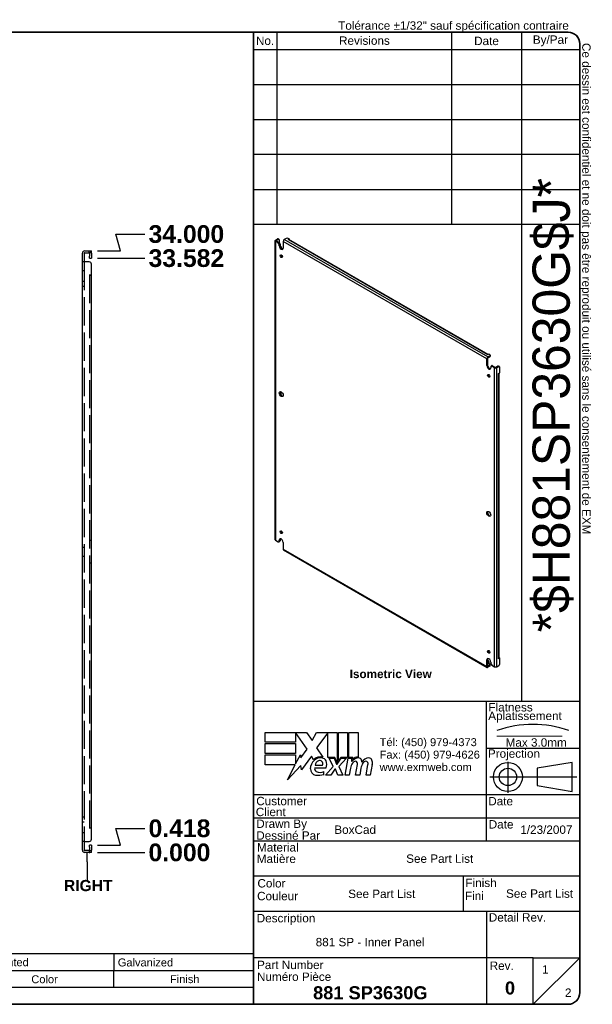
# Model space of a CAD drawing. Header units: inches. Extents: x 2.6 to 88.9, y 2.1 to 57.8.
# Tile 2 of 2: x 56.5 to 88.9, y 2.1 to 57.8. Entities that reach past the tile are written whole.
import ezdxf
from ezdxf.enums import TextEntityAlignment as Align

# ---------------------------------------------------------------- set-up
doc = ezdxf.new("R2010")
doc.units = ezdxf.units.IN
doc.header["$LTSCALE"] = 8.333333
doc.header["$MEASUREMENT"] = 0
for name, pattern in [('CHAIN', [0.7087, 0.4724, -0.0591, 0.1181, -0.0591]), ('DASHED', [0.2067, 0.1654, -0.0413]), ('DASHED_SPACE', [0.2067, 0.1654, -0.0413])]:
    doc.linetypes.add(name, pattern=pattern)
doc.layers.get('0').update_dxf_attribs({"lineweight": 25})
for name, color, linetype, lineweight in [('Centerline(ANSI)', 7, 'Continuous', 25), ('Dimensions(ANSI)', 7, 'Continuous', 25), ('Hidden Edges(ANSI)', 7, 'DASHED_SPACE', 25), ('Sketch Geometry(ANSI)', 7, 'Continuous', 25), ('Symbols(ANSI)', 7, 'Continuous', 25), ('Visible Edges(ANSI)', 7, 'Continuous', 25), ('Visible Tangent Edges(ANSI)', 7, 'Continuous', 25)]:
    doc.layers.add(name, color=color, linetype=linetype, lineweight=lineweight)
doc.styles.add('Current-ANSI', font='arial.ttf')
doc.styles.add('Dimension-ANSI', font='arialbd.ttf')
doc.styles.add('Part List-ANSI', font='arial.ttf')
doc.styles.add('Text Style44', font='arialbd.ttf')
doc.styles.add('Text Style83', font='FRE3OF9X.TTF')
doc.dimstyles.new('INCH-ANSI', dxfattribs={"dimscale": 8.333333, "dimtxt": 0.12, "dimasz": 0.098425, "dimexe": 0.04, "dimexo": 0.04, "dimgap": 0.031496, "dimtad": 0, "dimtih": 1, "dimtoh": 1, "dimdec": 3, "dimrnd": 1e-08, "dimzin": 0, "dimdsep": 46, "dimtxsty": 'Dimension-ANSI', "dimcen": 0.09, "dimdle": 0.312, "dimclrd": 179, "dimclre": 179, "dimclrt": 7, "dimadec": 1, "dimazin": 0, "dimtfac": 1, "dimtdec": 3, "dimtofl": 0, "dimtmove": 0, "dimatfit": 3, "dimfxl": 1, "dimtolj": 1, "dimtzin": 4, "dimlwd": 25, "dimlwe": 25, "dimarcsym": 0})

# ---------------------------------------------------------------- blocks, each defined once
blk = doc.blocks.new('Parts List')
at = {"layer": 'Symbols(ANSI)'}
for p, q in [((13.023, 0.795), (3.548, 0.795)), ((3.548, 0.795), (3.548, 0.615)), ((3.848, 0.795), (3.848, 0.615)), ((4.973, 0.795), (4.973, 0.615)), ((5.273, 0.795), (5.273, 0.615)), ((8.273, 0.795), (8.273, 0.615)), ((10.023, 0.795), (10.023, 0.615)), ((11.523, 0.795), (11.523, 0.615)), ((13.023, 0.795), (13.023, 0.615)), ((13.023, 0.615), (3.548, 0.615)), ((3.548, 0.435), (3.548, 0.615)), ((3.848, 0.435), (3.848, 0.615)), ((4.973, 0.435), (4.973, 0.615)), ((5.273, 0.435), (5.273, 0.615)), ((8.273, 0.435), (8.273, 0.615)), ((10.023, 0.435), (10.023, 0.615)), ((11.523, 0.435), (11.523, 0.615)), ((13.023, 0.435), (13.023, 0.615)), ((3.548, 0.255), (3.548, 0.435)), ((13.023, 0.435), (3.548, 0.435)), ((13.023, 0.255), (13.023, 0.435)), ((13.023, 0.255), (3.548, 0.255))]:
    blk.add_line(p, q, dxfattribs=at)
at = {"layer": 'Symbols(ANSI)', "char_height": 0.085, "attachment_point": 7, "line_spacing_factor": 0.25, "style": 'Part List-ANSI'}
for s, insert in [('1', (3.678, 0.662)), ('881 SP3630G-P', (3.888, 0.66)), ('0', (5.095, 0.66)), ('881 SP - Inner Panel Part', (5.313, 0.66)), ('12 Ga Galvanized', (8.321, 0.66)), ('Unpainted', (10.068, 0.638)), ('Galvanized', (11.565, 0.66)), ('Qty', (3.611, 0.456)), ('Part Number', (4.083, 0.481)), ('Rev', (5.027, 0.481)), ('Description', (6.485, 0.458)), ('Material', (8.946, 0.481)), ('Color', (10.637, 0.48)), ('Finish', (12.125, 0.481)), ('Parts List', (8.047, 0.301))]:
    blk.add_mtext(s, dxfattribs=dict(at, insert=insert))
blk = doc.blocks.new('Datum Identifier3')
at = {"layer": 'Symbols(ANSI)', "color": 7, "linetype": 'Continuous', "lineweight": 25}
for p, q in [((11.235, 1.786), (11.235, 1.884)), ((11.235, 1.786), (11.235, 1.776)), ((11.235, 1.776), (11.235, 1.592))]:
    blk.add_line(p, q, dxfattribs=at)
at = {"layer": 'Symbols(ANSI)', "color": 7, "insert": (10.987, 1.468), "char_height": 0.12, "attachment_point": 7, "line_spacing_factor": 0.25, "style": 'Dimension-ANSI'}
blk.add_mtext('RIGHT', dxfattribs=at)
blk = doc.blocks.new('*D16')
at = {"layer": 'Defpoints', "color": 0, "linetype": 'Continuous', "transparency": 16777216}
for p in [(60.602, 10.699), (60.602, 10.699), (63.626, 10.699)]:
    blk.add_point(p, dxfattribs=at)
at = {"layer": 'Dimensions(ANSI)', "color": 179, "linetype": 'Continuous', "lineweight": 25, "transparency": 16777216}
blk.add_line((60.935, 10.699), (63.626, 10.699), dxfattribs=at)
at = {"layer": 'Dimensions(ANSI)', "color": 7, "linetype": 'Continuous', "lineweight": 25, "transparency": 16777216, "insert": (65.572, 10.699), "char_height": 1, "attachment_point": 5, "style": 'Dimension-ANSI'}
blk.add_mtext('\\A1;0.000', dxfattribs=at)
blk = doc.blocks.new('*D17')
at = {"layer": 'Defpoints', "color": 0, "linetype": 'Continuous', "transparency": 16777216}
for p in [(63.626, 12.06), (60.602, 11.117), (60.602, 10.699)]:
    blk.add_point(p, dxfattribs=at)
at = {"layer": 'Dimensions(ANSI)', "color": 179, "linetype": 'Continuous', "lineweight": 25, "transparency": 16777216}
for p, q in [((62.242, 11.117), (61.985, 12.06)), ((61.985, 12.06), (63.626, 12.06)), ((60.935, 11.117), (62.242, 11.117))]:
    blk.add_line(p, q, dxfattribs=at)
at = {"layer": 'Dimensions(ANSI)', "color": 7, "linetype": 'Continuous', "lineweight": 25, "transparency": 16777216, "insert": (65.575, 12.06), "char_height": 1, "attachment_point": 5, "style": 'Dimension-ANSI'}
blk.add_mtext('\\A1;0.418', dxfattribs=at)
blk = doc.blocks.new('*D18')
at = {"layer": 'Defpoints', "color": 0, "linetype": 'Continuous', "transparency": 16777216}
for p in [(60.602, 44.281), (63.626, 44.281), (60.602, 10.699)]:
    blk.add_point(p, dxfattribs=at)
at = {"layer": 'Dimensions(ANSI)', "color": 179, "linetype": 'Continuous', "lineweight": 25, "transparency": 16777216}
blk.add_line((60.935, 44.281), (63.626, 44.281), dxfattribs=at)
at = {"layer": 'Dimensions(ANSI)', "color": 7, "linetype": 'Continuous', "lineweight": 25, "transparency": 16777216, "insert": (65.963, 44.281), "char_height": 1, "attachment_point": 5, "style": 'Dimension-ANSI'}
blk.add_mtext('\\A1;33.582', dxfattribs=at)
blk = doc.blocks.new('*D19')
at = {"layer": 'Defpoints', "color": 0, "linetype": 'Continuous', "transparency": 16777216}
for p in [(63.626, 45.642), (60.602, 44.699), (60.602, 10.699)]:
    blk.add_point(p, dxfattribs=at)
at = {"layer": 'Dimensions(ANSI)', "color": 179, "linetype": 'Continuous', "lineweight": 25, "transparency": 16777216}
for p, q in [((62.242, 44.699), (61.985, 45.642)), ((61.985, 45.642), (63.626, 45.642)), ((60.935, 44.699), (62.242, 44.699))]:
    blk.add_line(p, q, dxfattribs=at)
at = {"layer": 'Dimensions(ANSI)', "color": 7, "linetype": 'Continuous', "lineweight": 25, "transparency": 16777216, "insert": (65.964, 45.642), "char_height": 1, "attachment_point": 5, "style": 'Dimension-ANSI'}
blk.add_mtext('\\A1;34.000', dxfattribs=at)
blk = doc.blocks.new('Title Blocks EXM - ANSI B')
for p, q in [((13.372, 3.063), (13.372, 3.17)), ((13.372, 3.17), (13.818, 3.17)), ((13.824, 2.989), (13.701, 3.168)), ((13.701, 3.168), (13.701, 3.063)), ((13.818, 3.17), (13.877, 3.083)), ((13.877, 3.083), (13.923, 3.17)), ((13.923, 3.17), (14.146, 3.17)), ((14.046, 3.166), (13.924, 3.002)), ((14.046, 2.9), (14.046, 3.166)), ((14.146, 3.17), (14.146, 2.842)), ((14.16, 3.17), (14.259, 3.17)), ((14.16, 2.866), (14.16, 3.17)), ((14.259, 3.17), (14.259, 2.9)), ((14.273, 3.17), (14.372, 3.17)), ((14.273, 2.9), (14.273, 3.17)), ((14.372, 3.17), (14.372, 2.905)), ((13.701, 3.063), (13.372, 3.063)), ((13.372, 3.049), (13.701, 3.049)), ((13.372, 2.942), (13.372, 3.049)), ((13.701, 3.049), (13.701, 2.942)), ((13.758, 2.895), (13.824, 2.989)), ((13.924, 3.002), (13.993, 2.903)), ((13.701, 2.942), (13.372, 2.942)), ((13.372, 2.82), (13.372, 2.927)), ((13.372, 2.927), (13.701, 2.927)), ((13.701, 2.831), (13.752, 2.929)), ((13.701, 2.927), (13.701, 2.831)), ((13.752, 2.929), (13.758, 2.895)), ((13.87, 2.914), (13.765, 2.768)), ((13.893, 2.876), (13.87, 2.914)), ((14.121, 2.9), (14.046, 2.9)), ((14.059, 2.891), (14.113, 2.891)), ((14.105, 2.802), (14.059, 2.891)), ((14.113, 2.891), (14.139, 2.83)), ((14.146, 2.842), (14.121, 2.9)), ((14.146, 2.83), (14.19, 2.891)), ((14.185, 2.9), (14.16, 2.866)), ((14.245, 2.891), (14.164, 2.803)), ((14.259, 2.9), (14.185, 2.9)), ((14.19, 2.891), (14.245, 2.891)), ((14.232, 2.709), (14.264, 2.891)), ((14.264, 2.891), (14.302, 2.891)), ((14.314, 2.9), (14.273, 2.9)), ((14.302, 2.891), (14.299, 2.859)), ((14.299, 2.859), (14.309, 2.859)), ((14.312, 2.88), (14.314, 2.9)), ((13.695, 2.82), (13.372, 2.82)), ((13.612, 2.661), (13.695, 2.82)), ((13.758, 2.815), (13.612, 2.661)), ((13.765, 2.768), (13.758, 2.815)), ((13.905, 2.788), (14.027, 2.788)), ((13.91, 2.818), (13.99, 2.818)), ((14.023, 2.709), (14.105, 2.802)), ((14.122, 2.774), (14.077, 2.709)), ((14.13, 2.774), (14.122, 2.774)), ((14.155, 2.709), (14.13, 2.774)), ((14.139, 2.83), (14.146, 2.83)), ((14.164, 2.803), (14.209, 2.709)), ((14.289, 2.784), (14.276, 2.709)), ((14.345, 2.709), (14.365, 2.824)), ((14.402, 2.784), (14.389, 2.709)), ((14.457, 2.709), (14.477, 2.824)), ((14.523, 2.823), (14.501, 2.709)), ((14.005, 2.718), (14.005, 2.748)), ((14.077, 2.709), (14.023, 2.709)), ((14.209, 2.709), (14.155, 2.709)), ((14.276, 2.709), (14.232, 2.709)), ((14.389, 2.709), (14.345, 2.709)), ((14.501, 2.709), (14.457, 2.709))]:
    blk.add_line(p, q)
for centre, radius, start, end in [((13.991, 2.772), 0.133, 134.1684, 176.5646), ((13.968, 2.796), 0.11, 77.079, 133.1785), ((13.968, 2.796), 0.0996, 80.4085, 134.1684), ((13.965, 2.811), 0.056, 109.3797, 172.9975), ((13.959, 2.83), 0.0365, 51.1652, 109.3797), ((13.962, 2.833), 0.0318, 331.4547, 51.1652), ((13.981, 2.843), 0.0507, 23.8445, 85.0802), ((13.941, 2.826), 0.094, 336.1555, 23.8445), ((14.376, 2.816), 0.08, 89.4776, 147.4114), ((14.346, 2.818), 0.042, 96.03, 147.5992), ((14.37, 2.825), 0.08, 88.7952, 136.5849), ((14.344, 2.839), 0.02, 23.5571, 96.03), ((14.377, 2.862), 0.0338, 16.9928, 89.4776), ((14.317, 2.844), 0.096, 3.6169, 16.9928), ((14.486, 2.814), 0.0819, 89.6788, 153.9508), ((14.458, 2.818), 0.042, 96.1027, 147.6083), ((14.456, 2.839), 0.02, 23.5487, 96.1027), ((14.487, 2.861), 0.035, 18.4748, 89.6788), ((14.429, 2.842), 0.096, 349, 18.4748), ((13.925, 2.776), 0.0658, 176.5646, 261.5605), ((13.936, 2.779), 0.032, 163.5261, 244.6784), ((13.966, 2.842), 0.102, 244.6784, 292.5609), ((14.442, 2.757), 0.155, 147.5992, 170), ((14.325, 2.831), 0.041, 350, 23.5571), ((14.555, 2.759), 0.155, 148.5584, 170.8257), ((14.437, 2.831), 0.041, 349.9922, 23.5487), ((13.945, 2.911), 0.202, 261.5605, 287.3343)]:
    blk.add_arc(centre, radius, start, end)
at = {"layer": 'Centerline(ANSI)', "linetype": 'DASHED', "lineweight": 18, "ltscale": 0.507983}
blk.add_line((15.861, 3.128), (16.632, 3.128), dxfattribs=at)
at = {"layer": 'Centerline(ANSI)', "linetype": 'CHAIN', "ltscale": 0.185148}
blk.add_line((15.979, 2.855), (15.979, 2.521), dxfattribs=at)
at = {"layer": 'Centerline(ANSI)', "linetype": 'CHAIN', "ltscale": 0.437897}
blk.add_line((15.786, 2.691), (16.717, 2.691), dxfattribs=at)
at = {"layer": 'Sketch Geometry(ANSI)'}
for p, q in [((13.25, 10.687), (16.625, 10.687)), ((13.5, 10.687), (13.5, 8.625)), ((15.375, 10.687), (15.375, 8.625)), ((16.125, 10.687), (16.125, 3.5)), ((13.25, 10.5), (16.75, 10.5)), ((16.75, 10.562), (16.75, 0.375)), ((13.25, 10.125), (16.75, 10.125)), ((13.25, 9.75), (16.75, 9.75)), ((16.75, 9.375), (13.25, 9.375)), ((13.25, 9), (16.75, 9)), ((16.75, 9), (16.75, 8.625)), ((13.25, 8.625), (16.75, 8.625)), ((16.75, 3.5), (13.25, 3.5)), ((15.75, 2), (15.75, 3.5)), ((15.75, 3), (16.75, 3)), ((16.669, 2.847), (16.294, 2.785)), ((16.294, 2.785), (16.294, 2.598)), ((16.669, 2.535), (16.669, 2.847)), ((16.294, 2.598), (16.669, 2.535)), ((16.75, 2.5), (13.25, 2.5)), ((16.75, 2.25), (13.25, 2.25)), ((16.75, 2), (13.25, 2)), ((13.25, 1.629), (16.75, 1.629)), ((15.499, 1.629), (15.499, 1.25)), ((13.25, 1.25), (16.75, 1.25)), ((15.75, 1.25), (15.75, 0.75)), ((15.75, 0.75), (13.25, 0.75)), ((16.25, 0.75), (15.75, 0.75)), ((15.75, 0.75), (15.75, 0.25)), ((16.25, 0.25), (16.25, 0.75)), ((16.25, 0.75), (16.75, 0.75)), ((16.25, 0.25), (16.75, 0.75)), ((16.625, 0.25), (13.25, 0.25))]:
    blk.add_line(p, q, dxfattribs=at)
at = {"layer": 'Sketch Geometry(ANSI)', "linetype": 'Continuous', "lineweight": 35}
for p, q in [((13.25, 8.625), (13.25, 10.687)), ((13.25, 8.625), (13.25, 3.5)), ((13.25, 0.25), (13.25, 3.5))]:
    blk.add_line(p, q, dxfattribs=at)
at = {"layer": 'Sketch Geometry(ANSI)'}
for radius in [0.156, 0.0935]:
    blk.add_circle((15.979, 2.691), radius, dxfattribs=at)
for centre, radius, start, end in [((16.625, 10.562), 0.125, 0, 90), ((16.247, 2.112), 1.143, 70.2973, 109.7027), ((16.625, 0.375), 0.125, 270, 0)]:
    blk.add_arc(centre, radius, start, end, dxfattribs=at)
at = {"layer": 'Symbols(ANSI)', "color": 7, "char_height": 0.09, "style": 'Current-ANSI'}
for s, insert, width, attachment_point in [('No.', (13.373, 10.595), 0.25039, 5), ('Revisions', (14.439, 10.596), 1.87331, 5), ('Date', (15.749, 10.593), 0.75135, 5), ('By/Par', (16.435, 10.594), 0.62202, 5), ('Date', (15.773, 2.136), 0.26554, 7), ('Rev.', (15.783, 0.618), 0.25854, 7)]:
    blk.add_mtext(s, dxfattribs=dict(at, insert=insert, width=width, attachment_point=attachment_point))
for s, insert, attachment_point in [('\\fArial|b1|i0;\\H0.0900;Isometric View', (14.281, 3.842), 1), ('Flatness', (15.77, 3.393), 7), ('Aplatissement', (15.768, 3.275), 7), ('Max 3.0mm', (15.954, 3.015), 7), ('Projection', (15.764, 2.87), 7), ('Customer', (13.278, 2.386), 7), ('Date', (15.768, 2.385), 7), ('Client', (13.273, 2.269), 7), ('Drawn By', (13.278, 2.117), 7), ('Dessiné Par', (13.278, 2.016), 7), ('Material', (13.286, 1.889), 7), ('Matière', (13.284, 1.766), 7), ('Color', (13.291, 1.503), 7), ('Finish', (15.523, 1.508), 7), ('Couleur', (13.287, 1.366), 7), ('Fini', (15.518, 1.37), 7), ('Description', (13.283, 1.103), 7), ('Detail Rev.', (15.774, 1.137), 7), ('Part Number', (13.287, 0.627), 7), ('Numéro Pièce', (13.286, 0.5), 7)]:
    blk.add_mtext(s, dxfattribs=dict(at, insert=insert, attachment_point=attachment_point))
at = {"layer": 'Symbols(ANSI)', "color": 7, "insert": (14.602, 3.107), "char_height": 0.085, "attachment_point": 1, "line_spacing_factor": 0.944221, "style": 'Current-ANSI'}
blk.add_mtext('\\fArial|b0|i0;\\H0.0850;Tél: (450) 979-4373\\PFax: (450) 979-4626\\Pwww.exmweb.com', dxfattribs=at)
at = {"layer": 'Symbols(ANSI)', "color": 7, "style": 'Current-ANSI'}
for tag, p in [('REV1', (13.375, 10.313)), ('REV1DATE', (15.75, 10.31)), ('REV1BY', (16.437, 10.313)), ('REV2', (13.373, 9.938)), ('REV2DATE', (15.747, 9.941)), ('REV2BY', (16.437, 9.938)), ('REV3', (13.374, 9.563)), ('REV3DATE', (15.752, 9.563)), ('REV3BY', (16.437, 9.564)), ('REV4', (13.377, 9.188)), ('REV4DATE', (15.752, 9.188)), ('REV4BY', (16.441, 9.188)), ('REV5', (13.373, 8.813)), ('REV5DATE', (15.752, 8.813)), ('REV5BY', (16.438, 8.811)), ('MFG_APPROVED_DATE', (16.393, 2.374)), ('DETAIL_REV', (16.249, 0.926))]:
    blk.add_attdef(tag, text='', height=0.09, dxfattribs=at).set_placement(p, align=Align.MIDDLE_CENTER)
for tag, p in [('REV1DESC', (13.526, 10.31)), ('REV2DESC', (13.525, 9.937)), ('REV3DESC', (13.528, 9.564)), ('REV4DESC', (13.533, 9.19)), ('REV5DESC', (13.532, 8.811)), ('COMPANY', (14.12, 2.375))]:
    blk.add_attdef(tag, text='', height=0.09, dxfattribs=at).set_placement(p, align=Align.MIDDLE_LEFT)
at = {"layer": 'Symbols(ANSI)', "color": 7, "style": 'Text Style83'}
blk.add_attdef('BARCODE_001', (16.643, 4.244), '', height=0.4, rotation=90, dxfattribs=at)
at = {"layer": 'Symbols(ANSI)', "color": 7}
for tag, p, height, style in [('AUTHOR_001', (14.116, 2.08), 0.09, 'Current-ANSI'), ('IDW_DATE_001', (16.112, 2.08), 0.09, 'Current-ANSI'), ('MATERIEL_001', (14.887, 1.769), 0.09, 'Current-ANSI'), ('COLOR_001', (14.265, 1.391), 0.09, 'Current-ANSI'), ('FINISH_001', (15.959, 1.394), 0.09, 'Current-ANSI'), ('IDW_DESC_001', (13.916, 0.873), 0.09, 'Current-ANSI'), ('Sheet_Number_001', (16.346, 0.58), 0.09, 'Current-ANSI'), ('IDW_NAME_001', (13.888, 0.304), 0.14, 'Text Style44'), ('IDW_REV_001', (15.947, 0.355), 0.14, 'Text Style44'), ('Number_of_sheets_001', (16.591, 0.33), 0.09, 'Current-ANSI')]:
    blk.add_attdef(tag, p, '', height=height, dxfattribs=dict(at, style=style))
blk = doc.blocks.new('Borders EXM - B (Inch)')
at = {"layer": 'Sketch Geometry(ANSI)', "linetype": 'Continuous', "lineweight": 35}
for p, q in [((16.398, 10.692), (0.523, 10.692)), ((16.523, 0.38), (16.523, 10.567)), ((0.398, 0.255), (16.398, 0.255))]:
    blk.add_line(p, q, dxfattribs=at)
for centre, start, end in [((16.398, 10.567), 0, 90), ((16.398, 0.38), 270, 0)]:
    blk.add_arc(centre, 0.125, start, end, dxfattribs=at)
at = {"layer": 'Symbols(ANSI)', "color": 7, "insert": (13.93, 10.691), "char_height": 0.09, "attachment_point": 7, "style": 'Current-ANSI'}
blk.add_mtext('Tolérance ±1/32" sauf spécification contraire', dxfattribs=at)
at = {"layer": 'Symbols(ANSI)', "color": 7, "insert": (16.522, 10.576), "char_height": 0.09, "attachment_point": 7, "rotation": 270, "style": 'Current-ANSI'}
blk.add_mtext('Ce dessin est confidentiel et ne doit pas être reproduit ou utilisé sans le consentement de EXM', dxfattribs=at)
at = {"layer": 'Symbols(ANSI)', "color": 7, "style": 'Current-ANSI'}
blk.add_attdef('FILENAME_AND_PATH_001', (6.601, 10.718), '', height=0.09, dxfattribs=at)

msp = doc.modelspace()

# ---------------------------------------------------------------- linework, layer by layer
at = {"layer": 'Hidden Edges(ANSI)', "ltscale": 0.037899}
for p, q in [((60.4656, 44.5941), (60.4656, 44.6991)), ((60.1948, 43.5741), (60.0898, 43.5741)), ((60.1948, 42.9691), (60.0898, 42.9691)), ((60.1948, 42.6791), (60.0898, 42.6791)), ((60.0898, 27.9491), (60.1948, 27.9491)), ((60.6018, 28.3241), (60.4968, 28.3241)), ((60.0898, 27.4491), (60.1948, 27.4491)), ((60.4968, 27.0741), (60.6018, 27.0741)), ((60.0898, 12.7191), (60.1948, 12.7191)), ((60.0898, 12.4291), (60.1948, 12.4291)), ((60.0898, 11.8241), (60.1948, 11.8241)), ((60.4656, 10.8041), (60.4656, 10.6991))]:
    msp.add_line(p, q, dxfattribs=at)
at = {"layer": 'Hidden Edges(ANSI)', "ltscale": 1.157847}
msp.add_line((60.1948, 44.0741), (60.1948, 11.3241), dxfattribs=at)
at = {"layer": 'Hidden Edges(ANSI)', "ltscale": 1.149008}
msp.add_line((60.4968, 43.3241), (60.4968, 12.0741), dxfattribs=at)
at = {"layer": 'Hidden Edges(ANSI)', "ltscale": 0.065892}
for centre, start, end in [((60.4658, 44.5631), 13.17589, 90), ((60.4658, 10.8351), 270, 346.82411)]:
    msp.add_arc(centre, 0.136, start, end, dxfattribs=at)
at = {"layer": 'Visible Edges(ANSI)'}
for p, q in [((70.9654, 45.2725), (70.9654, 28.3839)), ((70.9906, 45.3075), (71.1026, 45.3722)), ((71.1531, 45.1435), (70.9906, 45.2374)), ((71.0374, 45.2804), (71.1495, 45.3452)), ((71.0374, 45.2645), (71.2, 45.1706)), ((71.1421, 45.3761), (71.189, 45.3491)), ((71.2054, 45.3129), (71.2054, 45.1672)), ((71.2558, 45.0739), (71.2558, 45.0095)), ((71.4322, 45.2346), (71.4322, 44.8535)), ((71.6051, 45.4045), (71.493, 45.3398)), ((71.7116, 45.3372), (71.7725, 45.3723)), ((71.7117, 45.3371), (71.7116, 45.3372)), ((71.7118, 45.3372), (71.7117, 45.3371)), ((71.7725, 45.3723), (71.7167, 45.4045)), ((83.0135, 38.8412), (71.7548, 45.3414)), ((71.7725, 45.3723), (71.7725, 45.3312)), ((60.0898, 44.0741), (60.0898, 44.5631)), ((60.1948, 44.5631), (60.1948, 44.0741)), ((60.2258, 44.6991), (60.4768, 44.6991)), ((60.2258, 44.5941), (60.4768, 44.5941)), ((60.4768, 44.6991), (60.6018, 44.6991)), ((60.6018, 44.5941), (60.4768, 44.5941)), ((60.4968, 44.5631), (60.4968, 44.4061)), ((60.6018, 44.5941), (60.6018, 44.6991)), ((60.6018, 44.5631), (60.6018, 44.4061)), ((71.2089, 44.9824), (71.2089, 45.0468)), ((71.2638, 44.9569), (71.2893, 44.9422)), ((71.3451, 44.8455), (71.3451, 44.8316)), ((60.0898, 11.3241), (60.0898, 44.0741)), ((60.2258, 44.0741), (60.0898, 44.0741)), ((60.4768, 44.0741), (60.2258, 44.0741)), ((60.4968, 44.2811), (60.4968, 44.4061)), ((60.4968, 44.2811), (60.6018, 44.2811)), ((60.6018, 44.4061), (60.6018, 44.2811)), ((71.3451, 44.4572), (71.3451, 44.372)), ((60.6018, 43.3243), (60.6018, 43.9491)), ((60.4656, 43.3241), (60.4656, 43.3243)), ((60.4656, 43.3243), (60.6018, 43.3243)), ((60.4658, 43.3241), (60.4656, 43.3241)), ((60.6018, 43.3241), (60.4658, 43.3241)), ((60.6018, 12.0741), (60.6018, 43.3241)), ((82.932, 38.2141), (82.932, 38.5951)), ((82.9789, 38.6222), (82.9789, 38.2411)), ((82.9882, 38.8266), (82.9883, 38.8267)), ((82.9883, 38.8266), (82.9882, 38.8266)), ((83.0491, 38.8617), (82.9883, 38.8266)), ((82.9928, 38.7003), (83.1049, 38.7651)), ((82.9928, 38.6462), (83.1049, 38.7109)), ((83.1049, 38.8295), (83.0491, 38.8617)), ((83.128, 38.7973), (83.128, 38.7431)), ((83.1553, 38.1496), (83.1553, 38.0851)), ((83.1717, 38.1857), (83.2186, 38.2128)), ((83.3737, 38.088), (83.2112, 38.1818)), ((83.258, 38.2089), (83.4206, 38.115)), ((83.5604, 38.1798), (83.4483, 38.115)), ((83.6073, 38.1527), (83.4952, 38.088)), ((83.6468, 38.1566), (83.5999, 38.1837)), ((83.6631, 37.7983), (83.6631, 38.1205)), ((83.6023, 37.7631), (83.6631, 37.7983)), ((83.6023, 37.763), (83.6023, 37.7631)), ((83.6024, 37.7631), (83.6023, 37.763)), ((83.6275, 21.6831), (83.6275, 37.7777)), ((71.3034, 36.7399), (71.3034, 36.6024)), ((71.2565, 36.6796), (71.2565, 36.7078)), ((71.3451, 36.5301), (71.3355, 36.5245)), ((71.3451, 36.5301), (71.3451, 36.5162)), ((71.2558, 28.3787), (71.2558, 28.3142)), ((71.3288, 28.8232), (71.3154, 28.8155)), ((70.9906, 28.3488), (71.1531, 28.2549)), ((71.1926, 28.251), (71.2395, 28.2781)), ((71.2089, 28.2872), (71.2089, 28.3516)), ((71.4322, 28.2227), (71.4322, 27.8416)), ((71.45, 27.8023), (82.9498, 21.1629)), ((83.6275, 21.7035), (83.6631, 21.683)), ((82.932, 21.2022), (82.932, 21.5833)), ((82.9789, 21.6104), (82.9789, 21.2293)), ((82.9789, 21.5846), (82.9932, 21.5763)), ((82.9882, 21.3476), (82.9883, 21.3476)), ((82.9883, 21.3475), (82.9882, 21.3476)), ((83.0491, 21.3826), (82.9883, 21.3475)), ((83.1049, 21.286), (82.9928, 21.2213)), ((83.1049, 21.2319), (82.9928, 21.1671)), ((83.0021, 21.4526), (83.0021, 21.3716)), ((83.049, 21.4796), (83.049, 21.3987)), ((83.0491, 21.3826), (83.1049, 21.3505)), ((83.128, 21.2641), (83.128, 21.3182)), ((83.1553, 21.4544), (83.1553, 21.3899)), ((83.2112, 21.2932), (83.3737, 21.1994)), ((83.4952, 21.1994), (83.6073, 21.2641)), ((83.6631, 21.683), (83.6023, 21.6479)), ((83.6023, 21.6479), (83.6023, 21.648)), ((83.6023, 21.648), (83.6024, 21.648)), ((83.6631, 21.3608), (83.6631, 21.683)), ((60.4656, 12.0739), (60.4656, 12.0741)), ((60.4656, 12.0741), (60.4658, 12.0741)), ((60.6018, 12.0739), (60.4656, 12.0739)), ((60.6018, 12.0741), (60.4658, 12.0741)), ((60.6018, 11.4491), (60.6018, 12.0739)), ((60.2258, 11.3241), (60.0898, 11.3241)), ((60.0898, 10.8351), (60.0898, 11.3241)), ((60.1948, 11.3241), (60.1948, 10.8351)), ((60.2258, 11.3241), (60.4768, 11.3241)), ((60.4768, 10.8041), (60.2258, 10.8041)), ((60.4768, 10.6991), (60.2258, 10.6991)), ((60.4768, 10.8041), (60.6018, 10.8041)), ((60.6018, 10.6991), (60.4768, 10.6991)), ((60.4968, 10.9921), (60.4968, 11.1171)), ((60.6018, 11.1171), (60.4968, 11.1171)), ((60.4968, 10.9921), (60.4968, 10.8351)), ((60.6018, 11.1171), (60.6018, 10.9921)), ((60.6018, 10.9921), (60.6018, 10.8351)), ((60.6018, 10.6991), (60.6018, 10.8041))]:
    msp.add_line(p, q, dxfattribs=at)
for centre, radius, start, end in [((60.2258, 44.5631), 0.136, 90, 180), ((60.2258, 44.5631), 0.031, 90, 180), ((60.4658, 44.5631), 0.031, 0, 90), ((60.4658, 44.5631), 0.136, 0, 13.17589), ((60.4768, 43.9491), 0.125, 0, 90), ((60.4768, 11.4491), 0.125, 270, 0), ((60.2258, 10.8351), 0.136, 180, 270), ((60.2258, 10.8351), 0.031, 180, 270), ((60.4658, 10.8351), 0.031, 270, 0), ((60.4658, 10.8351), 0.136, 346.82411, 0)]:
    msp.add_arc(centre, radius, start, end, dxfattribs=at)
for centre, major_axis, start_param, end_param in [((71.0513, 45.2725), (-0.0859, 0), 5.4977871, 7.0685835), ((71.0513, 45.2725), (-0.0196, 0), 5.4977871, 7.0685835), ((71.1026, 45.3078), (0.0395, 0.0684), 0, 0.7853982), ((71.1495, 45.2807), (0.0395, 0.0684), 5.4977871, 7.0685835), ((71.1531, 45.0791), (0.0395, -0.0684), 0.7853982, 2.3561945), ((71.2, 45.1061), (-0.0395, 0.0684), 3.9269908, 5.4977871), ((71.493, 45.2696), (0.0429, 0.0744), 0.7853982, 2.3561945), ((71.6609, 45.3722), (0.0789, 0), 0.7853982, 2.3561945), ((71.7118, 45.267), (0.0429, 0.0744), 0, 0.7853982), ((71.3206, 44.9179), (0.0789, -0.1367), 3.9269908, 7.0685835), ((71.3675, 44.945), (0.0789, -0.1367), 3.9269908, 5.9816518), ((71.2893, 44.8777), (-0.0395, 0.0684), 3.9269908, 5.4977871), ((71.3675, 44.4293), (0.0458, -0.0793), 3.679154, 5.7456239), ((82.9928, 38.6302), (0.0429, 0.0744), 0.7853982, 2.3561945), ((82.9928, 38.6302), (0.0098, 0.017), 0.7853982, 2.3561945), ((82.9883, 38.7566), (0.0429, 0.0744), 0.7311589, 0.7853982), ((83.049, 38.7973), (0.0789, 0), 5.4977871, 7.0685835), ((83.049, 38.7431), (0.0789, 0), 5.4977871, 6.2831853), ((83.0437, 38.1496), (0.0789, -0.1367), 3.9269908, 7.0685835), ((83.0906, 38.1767), (0.0789, -0.1367), 3.9269908, 5.9816518), ((83.2112, 38.1174), (-0.0395, 0.0684), 5.4977871, 7.0685835), ((83.258, 38.1444), (-0.0395, 0.0684), 5.4977871, 6.2831853), ((83.4344, 38.123), (0.0859, 0), 3.9269908, 5.4977871), ((83.4344, 38.123), (0.0196, 0), 3.9269908, 5.4977871), ((83.5604, 38.1153), (0.0395, 0.0684), 0, 0.7853982), ((83.6073, 38.0882), (0.0395, 0.0684), 5.4977871, 7.0685835), ((83.0906, 37.661), (0.0458, -0.0793), 3.679154, 5.7456239), ((83.5416, 37.7982), (0.0859, 0), 5.4977871, 5.5520264), ((71.3675, 36.6296), (-0.0789, 0.1367), 0.3015335, 2.8400592), ((71.3451, 36.5783), (0.0295, -0.0511), 3.9269908, 5.4977871), ((83.0906, 29.8613), (-0.0789, 0.1367), 0.3015335, 2.8400592), ((71.0513, 28.3839), (-0.0859, 0), 0, 0.7853982), ((71.3206, 28.2872), (-0.0789, 0.1367), 3.9269908, 7.0685835), ((71.3675, 28.3142), (-0.0789, 0.1367), 0.3015335, 0.7853982), ((71.3675, 28.8299), (0.0458, -0.0793), 3.679154, 5.7456239), ((71.2893, 28.8915), (0.0395, -0.0684), 0, 0.7628134), ((71.1531, 28.3194), (0.0395, -0.0684), 5.4977871, 7.0685835), ((71.2, 28.3465), (0.0395, -0.0684), 0, 0.7853982), ((71.493, 27.8767), (-0.0429, -0.0744), 5.4977871, 6.2831853), ((83.0906, 22.0616), (0.0458, -0.0793), 3.679154, 5.7456239), ((83.0437, 21.5188), (-0.0789, 0.1367), 3.9269908, 7.0685835), ((82.9928, 21.2373), (-0.0429, -0.0744), 5.4977871, 7.0685835), ((83.0906, 21.5459), (-0.0789, 0.1367), 0.3015335, 0.7853982), ((82.9463, 21.4848), (0.0395, -0.0684), 0.7853982, 1.7325469), ((82.9928, 21.2373), (-0.0098, -0.017), 5.4977871, 7.0685835), ((82.9883, 21.3636), (0.0098, 0.017), 3.9269908, 5.4977871), ((82.9932, 21.5119), (-0.0395, 0.0684), 3.9269908, 5.4977871), ((82.9883, 21.3636), (0.0429, 0.0744), 5.2663139, 5.4977871), ((83.049, 21.3182), (0.0789, 0), 5.4977871, 7.0685835), ((83.049, 21.2641), (0.0789, 0), 5.4977871, 6.2831853), ((83.2112, 21.3577), (-0.0395, 0.0684), 0.7853982, 2.3561945), ((83.4344, 21.2344), (0.0859, 0), 3.9269908, 5.4977871), ((83.5416, 21.6831), (0.0859, 0), 5.4977871, 6.2831853), ((83.6073, 21.3285), (-0.0395, -0.0684), 0.7853982, 2.3561945)]:
    msp.add_ellipse(centre, major_axis=major_axis, ratio=0.5773503, start_param=start_param, end_param=end_param, dxfattribs=at)
for centre, major_axis in [((71.3206, 44.4022), (0.0458, -0.0793)), ((83.0437, 37.6339), (0.0458, -0.0793)), ((71.3206, 36.6025), (0.0789, -0.1367)), ((83.0437, 29.8342), (0.0789, -0.1367)), ((71.3206, 28.8028), (0.0458, -0.0793)), ((83.0437, 22.0345), (0.0458, -0.0793))]:
    msp.add_ellipse(centre, major_axis=major_axis, ratio=0.5773503, dxfattribs=at)
at = {"layer": 'Visible Tangent Edges(ANSI)'}
for p, q in [((70.9906, 45.2374), (70.9906, 28.3488)), ((71.0374, 45.2645), (71.0374, 45.2804)), ((71.1026, 45.3722), (71.1495, 45.3452)), ((71.2, 45.1706), (71.1531, 45.1435)), ((71.2089, 45.0468), (71.2558, 45.0739)), ((82.932, 38.5951), (71.4322, 45.2346)), ((82.9928, 38.7003), (71.493, 45.3398)), ((82.9883, 38.8267), (71.7118, 45.3372)), ((71.2089, 44.9824), (71.2558, 45.0095)), ((71.2893, 44.9422), (71.2724, 44.9324)), ((71.3355, 44.8399), (71.3451, 44.8455)), ((83.1049, 38.7651), (83.1049, 38.7109)), ((82.932, 38.2141), (82.9789, 38.2411)), ((83.2112, 38.1818), (83.258, 38.2089)), ((83.3737, 21.1994), (83.3737, 38.088)), ((83.4952, 21.1994), (83.4952, 38.088)), ((83.5604, 38.1798), (83.6073, 38.1527)), ((83.6024, 21.648), (83.6024, 37.7631)), ((71.3034, 36.6024), (71.2844, 36.5915)), ((71.2089, 28.3516), (71.2558, 28.3787)), ((71.3442, 28.8588), (71.3072, 28.8374)), ((71.2558, 28.3142), (71.2089, 28.2872)), ((71.4322, 27.8416), (82.932, 21.2022)), ((82.932, 21.5833), (82.9789, 21.6104)), ((82.9932, 21.5763), (82.9789, 21.5681)), ((83.0021, 21.3716), (82.9789, 21.385)), ((82.9883, 21.3476), (82.9789, 21.353)), ((82.9928, 21.2213), (82.9789, 21.2293)), ((83.0021, 21.4526), (83.049, 21.4796)), ((83.1049, 21.286), (83.1049, 21.2319))]:
    msp.add_line(p, q, dxfattribs=at)

# ---------------------------------------------------------------- block references
at = {"xscale": 5.263161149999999, "yscale": 5.263161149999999, "zscale": 5.263161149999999}
msp.add_blockref('Borders EXM - B (Inch)', (1.2215, 0.7815), dxfattribs=at)
msp.add_blockref('Title Blocks EXM - ANSI B', (0.026, 0.8054), dxfattribs=at).add_auto_attribs({'COLOR_001': 'See Part List', 'AUTHOR_001': 'BoxCad', 'IDW_DATE_001': '1/23/2007', 'IDW_REV_001': '0', 'Sheet_Number_001': '1', 'Number_of_sheets_001': '2', 'IDW_DESC_001': '881 SP - Inner Panel', 'IDW_NAME_001': '881 SP3630G', 'BARCODE_001': '*$H881SP3630G$J*', 'FINISH_001': 'See Part List', 'MATERIEL_001': 'See Part List'})
at = {"layer": 'Symbols(ANSI)', "xscale": 5.263161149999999, "yscale": 5.263161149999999, "zscale": 5.263161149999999}
for name in ['Datum Identifier3', 'Parts List']:
    msp.add_blockref(name, (1.2215, 0.7815), dxfattribs=at)

# ---------------------------------------------------------------- dimensions: what is measured, and where the dimension line sits
at = {"layer": 'Dimensions(ANSI)', "color": 179, "linetype": 'Continuous', "lineweight": 25, "true_color": 0x262658}
for feature_location, offset, origin, picture, middle in [((60.6018, 44.6991), (3.024, 0.9428), (60.6018, 10.6991), '*D19', (65.964, 45.6419)), ((60.6018, 44.2811), (3.024, 0), (60.6018, 10.6991), '*D18', (65.9633, 44.2811)), ((60.6018, 11.1171), (3.024, 0.9428), (60.6018, 10.6991), '*D17', (65.5755, 12.0599)), ((60.60177553, 10.6990735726), (3.0239997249, 0), (60.60177553, 10.6990735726), '*D16', (65.5724171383, 10.6990735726))]:
    dim = msp.add_ordinate_dim(feature_location=feature_location, offset=offset, dtype=0, origin=origin, dimstyle='INCH-ANSI', override={"dimgap": 0.031496, "dimtad": 0, "dimdec": 3, "dimlfac": 1, "dimtol": 0, "dimlim": 0, "dimtp": 0, "dimtm": 0, "dimtdec": 3}, dxfattribs=at)
    dim.commit()
    dim.dimension.update_dxf_attribs({"geometry": picture, "text_midpoint": middle})

doc.saveas('drawing.dxf')
